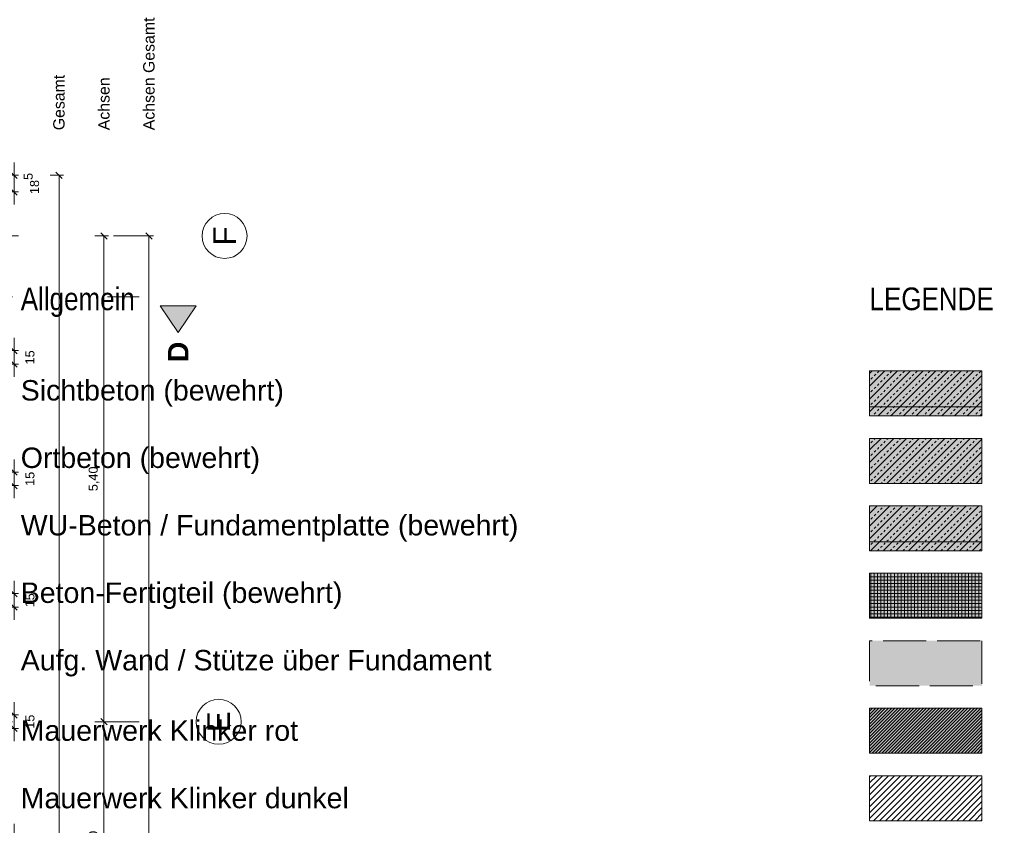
# Model space of a CAD drawing. Header units: metres. Extents: x -49 to 152, y -127 to 99.
# Tile 148 of 177: x 2.24 to 13.18, y -6.55 to 2.4. Entities that reach past the tile are written whole.
import ezdxf

# ---------------------------------------------------------------- set-up
doc = ezdxf.new("R2010")
doc.units = ezdxf.units.M
doc.header["$PDMODE"] = 1
doc.header["$PDSIZE"] = -2
doc.linetypes.add('ACAD_ISO02W101', pattern=[0.6, 0.48, -0.12])
doc.linetypes.add('Achsen 01', pattern=[5.291531, 3.175, -1.058062, 0.352704, -0.705764])
doc.layers.get('0').update_dxf_attribs({"lineweight": 25})
for name, color, linetype, lineweight in [('013_Beton und Stahlbetonarbeiten-320 Fundamente Aufg. Wände', 7, 'ACAD_ISO02W101', 9), ('_GRU (2D)', 7, 'Continuous', 9), ('_Legende (2D)', 7, 'Continuous', 9), ('_OG 3 (2D)', 7, 'Continuous', 9), ('AV1-Schnitt Achsen', 7, 'Achsen 01', 18), ('Bemaßung-Bemaßung', 7, 'Continuous', 9), ('Keine', 7, 'Continuous', 9)]:
    doc.layers.add(name, color=color, linetype=linetype, lineweight=lineweight)
doc.layers.add('AV1-Achsen', color=1, linetype='Achsen 01', lineweight=18, true_color=0xff0000)
doc.layers.get('0').freeze()
doc.styles.add('Arial', font='arial.ttf')
doc.styles.add('Arial (bold)', font='arialbd.ttf')
doc.styles.add('Arial Narrow', font='ARIALN.TTF')
doc.dimstyles.new('COE 50', dxfattribs={"dimtxt": 100.872396, "dimasz": 0.001414, "dimexe": 0.001, "dimexo": 0.01, "dimgap": 0.001, "dimtad": 1, "dimdec": 3, "dimtxsty": 'Arial', "dimblk": 'VW_SLASH-3', "dimblk1": 'VW_SLASH-3', "dimblk2": 'VW_SLASH-3', "dimcen": 0, "dimadec": 3, "dimazin": 0, "dimtfac": 0.8, "dimtdec": 3, "dimtix": 1, "dimtmove": 0, "dimatfit": 0, "dimldrblk": 'VW_SLASH-2', "dimfxl": 0.002, "dimfxlon": 1, "dimfrac": 2, "dimtolj": 1, "dimarcsym": 0})
pattern_1 = [(45, (0, 0), (0.0707107, -0.0707107), [0.025, -0.025])]
pattern_2 = [(-135, (0.03106, -0.03313), (0.0707107, -0.0707107), [])]

# ---------------------------------------------------------------- blocks, each defined once
blk = doc.blocks.new('VW_SLASH-3')
at = {"color": 0, "linetype": 'ByBlock', "lineweight": -2, "transparency": 16777216}
blk.add_line((0, 0), (-1, 0), dxfattribs=at)
at = {"color": 0, "linetype": 'Continuous', "lineweight": 15, "transparency": 16777216, "flags": 128}
blk.add_lwpolyline([(0.5, 0.5), (-0.5, -0.5)], dxfattribs=at)
blk = doc.blocks.new('*D548')
at = {"layer": 'Bemaßung-Bemaßung', "color": 0, "lineweight": -2}
for p, q in [((3.575, 0), (3.725, 0)), ((3.675, -0.071), (3.675, -21.529)), ((3.575, -21.6), (3.725, -21.6))]:
    blk.add_line(p, q, dxfattribs=at)
at = {"layer": 'Defpoints', "color": 0}
for p in [(0, 0), (0, -21.6), (3.675, -21.6)]:
    blk.add_point(p, dxfattribs=at)
at = {"layer": 'Bemaßung-Bemaßung', "color": 0, "lineweight": -2, "xscale": 0.070693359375, "yscale": 0.070693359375, "zscale": 0.070693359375}
for p, rotation in [((3.675, 0), 90.00000000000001), ((3.675, -21.6), 270)]:
    blk.add_blockref('VW_SLASH-3', p, dxfattribs=dict(at, rotation=rotation))
at = {"layer": 'Bemaßung-Bemaßung', "color": 0, "insert": (3.534, -10.8), "char_height": 0.1513, "attachment_point": 5, "rotation": 90, "style": 'Arial'}
blk.add_mtext('\\A1;21,60', dxfattribs=at)
blk = doc.blocks.new('VW_SLASH-2')
at = {"color": 0, "linetype": 'ByBlock', "lineweight": -2, "transparency": 16777216}
blk.add_line((0, 0), (-1, 0), dxfattribs=at)
at = {"color": 0, "linetype": 'Continuous', "lineweight": 15, "transparency": 16777216, "flags": 128}
blk.add_lwpolyline([(0.5, 0.5), (-0.5, -0.5)], dxfattribs=at)
blk = doc.blocks.new('*D549')
at = {"layer": 'Bemaßung-Bemaßung', "color": 0, "lineweight": -2}
for p, q in [((3.075, 0), (3.225, 0)), ((3.175, -5.329), (3.175, -0.071)), ((3.075, -5.4), (3.225, -5.4))]:
    blk.add_line(p, q, dxfattribs=at)
at = {"layer": 'Defpoints', "color": 0}
for p in [(0, 0), (3.175, 0), (0, -5.4)]:
    blk.add_point(p, dxfattribs=at)
at = {"layer": 'Bemaßung-Bemaßung', "color": 0, "lineweight": -2, "xscale": 0.070693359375, "yscale": 0.070693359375, "zscale": 0.070693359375}
for p, rotation in [((3.175, 0), 89.99999999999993), ((3.175, -5.4), 269.9999999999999)]:
    blk.add_blockref('VW_SLASH-3', p, dxfattribs=dict(at, rotation=rotation))
at = {"layer": 'Bemaßung-Bemaßung', "color": 0, "insert": (3.064, -2.7), "char_height": 0.1009, "attachment_point": 5, "rotation": 90, "style": 'Arial'}
blk.add_mtext('\\A1;5,40', dxfattribs=at)
blk = doc.blocks.new('*D550')
at = {"layer": 'Bemaßung-Bemaßung', "color": 0, "lineweight": -2}
for p, q in [((3.075, -5.4), (3.225, -5.4)), ((3.175, -8.029), (3.175, -5.471)), ((3.075, -8.1), (3.225, -8.1))]:
    blk.add_line(p, q, dxfattribs=at)
at = {"layer": 'Defpoints', "color": 0}
for p in [(0, -5.4), (3.175, -5.4), (0, -8.1)]:
    blk.add_point(p, dxfattribs=at)
at = {"layer": 'Bemaßung-Bemaßung', "color": 0, "lineweight": -2, "xscale": 0.070693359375, "yscale": 0.070693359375, "zscale": 0.070693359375}
for p, rotation in [((3.175, -5.4), 90), ((3.175, -8.1), 270)]:
    blk.add_blockref('VW_SLASH-3', p, dxfattribs=dict(at, rotation=rotation))
at = {"layer": 'Bemaßung-Bemaßung', "color": 0, "insert": (3.064, -6.75), "char_height": 0.1009, "attachment_point": 5, "rotation": 90, "style": 'Arial'}
blk.add_mtext('\\A1;2,70', dxfattribs=at)
blk = doc.blocks.new('*D554')
at = {"layer": 'Bemaßung-Bemaßung', "color": 0, "lineweight": -2}
for p, q in [((2.575, 0.675), (2.725, 0.675)), ((2.675, 0.604), (2.675, -22.204)), ((2.575, -22.275), (2.725, -22.275))]:
    blk.add_line(p, q, dxfattribs=at)
at = {"layer": 'Defpoints', "color": 0}
for p in [(0.075, 0.675), (0.075, -22.275), (2.675, -22.275)]:
    blk.add_point(p, dxfattribs=at)
at = {"layer": 'Bemaßung-Bemaßung', "color": 0, "lineweight": -2, "xscale": 0.070693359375, "yscale": 0.070693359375, "zscale": 0.070693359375}
for p, rotation in [((2.675, 0.675), 90.00000000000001), ((2.675, -22.275), 270)]:
    blk.add_blockref('VW_SLASH-3', p, dxfattribs=dict(at, rotation=rotation))
at = {"layer": 'Bemaßung-Bemaßung', "color": 0, "insert": (2.564, -10.8), "char_height": 0.1009, "attachment_point": 5, "rotation": 90, "style": 'Arial'}
blk.add_mtext('\\A1;22,95', dxfattribs=at)
blk = doc.blocks.new('*D555')
at = {"layer": 'Bemaßung-Bemaßung', "color": 0, "linetype": 'Continuous', "lineweight": -2}
for p, q in [((2.175, 0.746), (2.175, 0.816)), ((2.075, 0.675), (2.225, 0.675)), ((2.175, 0.49), (2.175, 0.675)), ((2.075, 0.49), (2.225, 0.49)), ((2.175, 0.419), (2.175, 0.349))]:
    blk.add_line(p, q, dxfattribs=at)
at = {"layer": 'Defpoints', "color": 0}
for p in [(0.075, 0.675), (2.175, 0.675), (0.075, 0.49)]:
    blk.add_point(p, dxfattribs=at)
at = {"layer": 'Bemaßung-Bemaßung', "color": 0, "lineweight": -2, "xscale": 0.070693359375, "yscale": 0.070693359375, "zscale": 0.070693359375}
for p, rotation in [((2.175, 0.675), 270), ((2.175, 0.49), 90)]:
    blk.add_blockref('VW_SLASH-3', p, dxfattribs=dict(at, rotation=rotation))
at = {"layer": 'Bemaßung-Bemaßung', "color": 0, "insert": (2.368, 0.583), "char_height": 0.10087, "attachment_point": 5, "rotation": 90, "style": 'Arial'}
blk.add_mtext('\\A1;18\\S5^ ;', dxfattribs=at)
blk = doc.blocks.new('*D559')
at = {"layer": 'Bemaßung-Bemaßung', "color": 0, "linetype": 'Continuous', "lineweight": -2}
for p, q in [((2.175, -1.204), (2.175, -1.134)), ((2.075, -1.275), (2.225, -1.275)), ((2.175, -1.425), (2.175, -1.275)), ((2.075, -1.425), (2.225, -1.425)), ((2.175, -1.496), (2.175, -1.566))]:
    blk.add_line(p, q, dxfattribs=at)
at = {"layer": 'Defpoints', "color": 0}
for p in [(0.675, -1.275), (2.175, -1.275), (0.675, -1.425)]:
    blk.add_point(p, dxfattribs=at)
at = {"layer": 'Bemaßung-Bemaßung', "color": 0, "lineweight": -2, "xscale": 0.070693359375, "yscale": 0.070693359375, "zscale": 0.070693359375}
for p, rotation in [((2.175, -1.275), 270), ((2.175, -1.425), 90)]:
    blk.add_blockref('VW_SLASH-3', p, dxfattribs=dict(at, rotation=rotation))
at = {"layer": 'Bemaßung-Bemaßung', "color": 0, "insert": (2.352, -1.35), "char_height": 0.1009, "attachment_point": 5, "rotation": 90, "style": 'Arial'}
blk.add_mtext('\\A1;15', dxfattribs=at)
blk = doc.blocks.new('*D561')
at = {"layer": 'Bemaßung-Bemaßung', "color": 0, "linetype": 'Continuous', "lineweight": -2}
for p, q in [((2.175, -2.554), (2.175, -2.484)), ((2.075, -2.625), (2.225, -2.625)), ((2.175, -2.775), (2.175, -2.625)), ((2.075, -2.775), (2.225, -2.775)), ((2.175, -2.846), (2.175, -2.916))]:
    blk.add_line(p, q, dxfattribs=at)
at = {"layer": 'Defpoints', "color": 0}
for p in [(0.675, -2.625), (2.175, -2.625), (0.675, -2.775)]:
    blk.add_point(p, dxfattribs=at)
at = {"layer": 'Bemaßung-Bemaßung', "color": 0, "lineweight": -2, "xscale": 0.070693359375, "yscale": 0.070693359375, "zscale": 0.070693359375}
for p, rotation in [((2.175, -2.625), 270), ((2.175, -2.775), 90)]:
    blk.add_blockref('VW_SLASH-3', p, dxfattribs=dict(at, rotation=rotation))
at = {"layer": 'Bemaßung-Bemaßung', "color": 0, "insert": (2.352, -2.7), "char_height": 0.1009, "attachment_point": 5, "rotation": 90, "style": 'Arial'}
blk.add_mtext('\\A1;15', dxfattribs=at)
blk = doc.blocks.new('*D563')
at = {"layer": 'Bemaßung-Bemaßung', "color": 0, "linetype": 'Continuous', "lineweight": -2}
for p, q in [((2.175, -3.904), (2.175, -3.834)), ((2.075, -3.975), (2.225, -3.975)), ((2.175, -4.125), (2.175, -3.975)), ((2.075, -4.125), (2.225, -4.125)), ((2.175, -4.196), (2.175, -4.266))]:
    blk.add_line(p, q, dxfattribs=at)
at = {"layer": 'Defpoints', "color": 0}
for p in [(0.675, -3.975), (2.175, -3.975), (0.675, -4.125)]:
    blk.add_point(p, dxfattribs=at)
at = {"layer": 'Bemaßung-Bemaßung', "color": 0, "lineweight": -2, "xscale": 0.070693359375, "yscale": 0.070693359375, "zscale": 0.070693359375}
for p, rotation in [((2.175, -3.975), 270), ((2.175, -4.125), 90)]:
    blk.add_blockref('VW_SLASH-3', p, dxfattribs=dict(at, rotation=rotation))
at = {"layer": 'Bemaßung-Bemaßung', "color": 0, "insert": (2.352, -4.05), "char_height": 0.1009, "attachment_point": 5, "rotation": 90, "style": 'Arial'}
blk.add_mtext('\\A1;15', dxfattribs=at)
blk = doc.blocks.new('*D565')
at = {"layer": 'Bemaßung-Bemaßung', "color": 0, "linetype": 'Continuous', "lineweight": -2}
for p, q in [((2.175, -5.254), (2.175, -5.184)), ((2.075, -5.325), (2.225, -5.325)), ((2.175, -5.475), (2.175, -5.325)), ((2.075, -5.475), (2.225, -5.475)), ((2.175, -5.546), (2.175, -5.616))]:
    blk.add_line(p, q, dxfattribs=at)
at = {"layer": 'Defpoints', "color": 0}
for p in [(0.675, -5.325), (2.175, -5.325), (0.675, -5.475)]:
    blk.add_point(p, dxfattribs=at)
at = {"layer": 'Bemaßung-Bemaßung', "color": 0, "lineweight": -2, "xscale": 0.070693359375, "yscale": 0.070693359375, "zscale": 0.070693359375}
for p, rotation in [((2.175, -5.325), 270), ((2.175, -5.475), 90)]:
    blk.add_blockref('VW_SLASH-3', p, dxfattribs=dict(at, rotation=rotation))
at = {"layer": 'Bemaßung-Bemaßung', "color": 0, "insert": (2.352, -5.4), "char_height": 0.1009, "attachment_point": 5, "rotation": 90, "style": 'Arial'}
blk.add_mtext('\\A1;15', dxfattribs=at)
blk = doc.blocks.new('*D567')
at = {"layer": 'Bemaßung-Bemaßung', "color": 0, "linetype": 'Continuous', "lineweight": -2}
for p, q in [((2.175, -6.604), (2.175, -6.534)), ((2.075, -6.675), (2.225, -6.675)), ((2.175, -6.825), (2.175, -6.675)), ((2.075, -6.825), (2.225, -6.825)), ((2.175, -6.896), (2.175, -6.966))]:
    blk.add_line(p, q, dxfattribs=at)
at = {"layer": 'Defpoints', "color": 0}
for p in [(0.675, -6.675), (2.175, -6.675), (0.675, -6.825)]:
    blk.add_point(p, dxfattribs=at)
at = {"layer": 'Bemaßung-Bemaßung', "color": 0, "lineweight": -2, "xscale": 0.070693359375, "yscale": 0.070693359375, "zscale": 0.070693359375}
for p, rotation in [((2.175, -6.675), 270), ((2.175, -6.825), 90)]:
    blk.add_blockref('VW_SLASH-3', p, dxfattribs=dict(at, rotation=rotation))
at = {"layer": 'Bemaßung-Bemaßung', "color": 0, "insert": (2.352, -6.75), "char_height": 0.1009, "attachment_point": 5, "rotation": 90, "style": 'Arial'}
blk.add_mtext('\\A1;15', dxfattribs=at)
blk = doc.blocks.new('Legende (2D)')
at = {"layer": '013_Beton und Stahlbetonarbeiten-320 Fundamente Aufg. Wände', "linetype": 'Continuous', "lineweight": 0, "transparency": 33554470}
blk.add_hatch(color=96, dxfattribs=at).paths.add_polyline_path([(12.9367, -4.5), (12.9367, -5), (11.6867, -5), (11.6867, -4.5)])
at = {"layer": 'Keine', "linetype": 'Continuous', "lineweight": 0, "true_color": 0xc0c0c0, "transparency": 33554687}
for points in [[(11.6867, -1.5), (12.9367, -1.5), (12.9367, -2), (11.6867, -2)], [(11.6867, -2.25), (12.9367, -2.25), (12.9367, -2.75), (11.6867, -2.75)], [(11.6867, -3), (12.9367, -3), (12.9367, -3.5), (11.6867, -3.5)]]:
    blk.add_hatch(color=9, dxfattribs=at).paths.add_polyline_path(points)
at = {"layer": 'Keine', "linetype": 'Continuous', "lineweight": 13, "transparency": 33554687}
h = blk.add_hatch(dxfattribs=at)
h.set_pattern_fill('Stahlbeton', color=251, style=0, pattern_type=2)
h.set_pattern_definition(pattern_1)
h.paths.add_polyline_path([(11.6867, -1.5), (12.9367, -1.5), (12.9367, -2), (11.6867, -2)])
h = blk.add_hatch(dxfattribs=at)
h.set_pattern_fill('Stahlbeton-1', color=251, style=0, pattern_type=2)
h.set_pattern_definition(pattern_2)
h.paths.add_polyline_path([(11.6867, -1.5), (12.9367, -1.5), (12.9367, -2), (11.6867, -2)])
at = {"layer": 'Keine', "linetype": 'Continuous', "lineweight": 0, "transparency": 33554559}
blk.add_hatch(color=30, dxfattribs=at).paths.add_polyline_path([(11.6867, -1.9), (12.9367, -1.9), (12.9367, -2), (11.6867, -2)])
at = {"layer": 'Keine', "linetype": 'Continuous', "lineweight": 13, "transparency": 33554687}
h = blk.add_hatch(dxfattribs=at)
h.set_pattern_fill('Stahlbeton', color=251, style=0, pattern_type=2)
h.set_pattern_definition(pattern_1)
h.paths.add_polyline_path([(11.6867, -2.25), (12.9367, -2.25), (12.9367, -2.75), (11.6867, -2.75)])
h = blk.add_hatch(dxfattribs=at)
h.set_pattern_fill('Stahlbeton-1', color=251, style=0, pattern_type=2)
h.set_pattern_definition(pattern_2)
h.paths.add_polyline_path([(11.6867, -2.25), (12.9367, -2.25), (12.9367, -2.75), (11.6867, -2.75)])
h = blk.add_hatch(dxfattribs=at)
h.set_pattern_fill('Stahlbeton', color=251, style=0, pattern_type=2)
h.set_pattern_definition(pattern_1)
h.paths.add_polyline_path([(11.6867, -3), (12.9367, -3), (12.9367, -3.5), (11.6867, -3.5)])
h = blk.add_hatch(dxfattribs=at)
h.set_pattern_fill('Stahlbeton-1', color=251, style=0, pattern_type=2)
h.set_pattern_definition(pattern_2)
h.paths.add_polyline_path([(11.6867, -3), (12.9367, -3), (12.9367, -3.5), (11.6867, -3.5)])
at = {"layer": 'Keine', "linetype": 'Continuous', "lineweight": 0, "true_color": 0x0000ff, "transparency": 33554495}
blk.add_hatch(color=5, dxfattribs=at).paths.add_polyline_path([(11.6867, -3.4), (12.9367, -3.4), (12.9367, -3.5), (11.6867, -3.5)])
at = {"layer": 'Keine', "linetype": 'Continuous', "lineweight": 0, "transparency": 33554687}
blk.add_hatch(color=9, dxfattribs=at).paths.add_polyline_path([(11.6867, -3.75), (12.9367, -3.75), (12.9367, -4.25), (11.6867, -4.25)])
at = {"layer": 'Keine', "linetype": 'Continuous', "lineweight": 9, "transparency": 33554687}
h = blk.add_hatch(dxfattribs=at)
h.set_pattern_fill('Stahlbetonfertigteil-1', color=8, style=0, pattern_type=2)
h.set_pattern_definition([(-90, (0, 0), (0.0375, 0), [])])
h.paths.add_polyline_path([(11.6867, -3.75), (12.9367, -3.75), (12.9367, -4.25), (11.6867, -4.25)])
at = {"layer": 'Keine', "linetype": 'Continuous', "lineweight": 13, "transparency": 33554687}
h = blk.add_hatch(dxfattribs=at)
h.set_pattern_fill('Stahlbetonfertigteil', color=8, style=0, pattern_type=2)
h.set_pattern_definition([(0, (0, 0), (2e-18, -0.0375), [])])
h.paths.add_polyline_path([(11.6867, -3.75), (12.9367, -3.75), (12.9367, -4.25), (11.6867, -4.25)])
at = {"layer": 'Keine', "linetype": 'Continuous', "lineweight": 0, "true_color": 0xd19783, "transparency": 33554687}
blk.add_hatch(color=33, dxfattribs=at).paths.add_polyline_path([(11.6867, -5.75), (11.6867, -5.25), (12.9367, -5.25), (12.9367, -5.75)])
at = {"layer": 'Keine', "linetype": 'Continuous', "lineweight": 9, "transparency": 33554687}
h = blk.add_hatch(dxfattribs=at)
h.set_pattern_fill('Mauerwerk Münster', color=8, style=0, pattern_type=2)
h.set_pattern_definition([(45, (0, 0), (0.01767767, -0.01767767), [])])
h.paths.add_polyline_path([(11.6867, -5.75), (11.6867, -5.25), (12.9367, -5.25), (12.9367, -5.75)])
h = blk.add_hatch(dxfattribs=at)
h.set_pattern_fill('Freianlagen', color=9, style=0, pattern_type=2)
h.set_pattern_definition([(-135, (0, 0), (0.03314563, -0.03314563), [])])
h.paths.add_polyline_path([(11.6867, -6.5), (11.6867, -6), (12.9367, -6), (12.9367, -6.5)])
at = {"layer": '013_Beton und Stahlbetonarbeiten-320 Fundamente Aufg. Wände', "flags": 128}
blk.add_lwpolyline([(12.9367, -4.5), (12.9367, -5), (11.6867, -5), (11.6867, -4.5)], close=True, dxfattribs=at)
at = {"layer": 'Keine', "color": 7, "linetype": 'Continuous', "lineweight": 9, "transparency": 33554687, "flags": 128}
for points in [[(11.6867, -1.5), (12.9367, -1.5), (12.9367, -2), (11.6867, -2)], [(11.6867, -2.25), (12.9367, -2.25), (12.9367, -2.75), (11.6867, -2.75)], [(11.6867, -3), (12.9367, -3), (12.9367, -3.5), (11.6867, -3.5)], [(11.6867, -3.75), (12.9367, -3.75), (12.9367, -4.25), (11.6867, -4.25)], [(11.6867, -5.75), (11.6867, -5.25), (12.9367, -5.25), (12.9367, -5.75)], [(11.6867, -6.5), (11.6867, -6), (12.9367, -6), (12.9367, -6.5)]]:
    blk.add_lwpolyline(points, close=True, dxfattribs=at)
at = {"layer": 'Keine', "color": 253, "linetype": 'Continuous', "lineweight": 9, "transparency": 33554559, "flags": 128}
blk.add_lwpolyline([(11.6867, -1.9), (12.9367, -1.9), (12.9367, -2), (11.6867, -2)], close=True, dxfattribs=at)
at = {"layer": 'Keine', "color": 7, "linetype": 'Continuous', "lineweight": 9, "transparency": 33554495, "flags": 128}
blk.add_lwpolyline([(11.6867, -3.4), (12.9367, -3.4), (12.9367, -3.5), (11.6867, -3.5)], close=True, dxfattribs=at)
at = {"layer": 'Keine', "color": 253, "transparency": 33554687, "insert": (2.2496, -0.5731), "char_height": 0.25218, "attachment_point": 1, "line_spacing_factor": 0.966594, "style": 'Arial Narrow'}
blk.add_mtext('Allgemein', dxfattribs=at)
at = {"layer": 'Keine', "color": 7, "transparency": 33554687}
for s, insert, char_height, attachment_point, line_spacing_factor, style in [('LEGENDE', (11.6867, -0.5731), 0.25218, 1, 0.966594, 'Arial Narrow'), ('Sichtbeton (bewehrt)', (2.2496, -1.75), 0.226963, 4, 0.969122, 'Arial'), ('Ortbeton (bewehrt)', (2.2496, -2.5), 0.226963, 4, 0.969122, 'Arial'), ('WU-Beton / Fundamentplatte (bewehrt)', (2.2496, -3.25), 0.226963, 4, 0.969122, 'Arial'), ('Beton-Fertigteil (bewehrt)', (2.2496, -4), 0.226963, 4, 0.969122, 'Arial'), ('Aufg. Wand / Stütze über Fundament', (2.2496, -4.75), 0.226963, 4, 0.969122, 'Arial'), ('Mauerwerk Klinker rot', (2.2496, -5.5), 0.226963, 4, 0.969122, 'Arial'), ('Mauerwerk Klinker dunkel', (2.2496, -6.25), 0.226963, 4, 0.969122, 'Arial')]:
    blk.add_mtext(s, dxfattribs=dict(at, insert=insert, char_height=char_height, attachment_point=attachment_point, line_spacing_factor=line_spacing_factor, style=style))
blk = doc.blocks.new('Group-879')
at = {"layer": 'AV1-Achsen'}
blk.add_line((-43.284, 0), (4.266, 0), dxfattribs=at)
at = {"layer": 'AV1-Achsen', "linetype": 'Continuous'}
blk.add_circle((4.516, 0), 0.25, dxfattribs=at)
at = {"layer": 'AV1-Achsen', "insert": (4.516, 0), "char_height": 0.252, "attachment_point": 5, "rotation": 90, "line_spacing_factor": 0.969122, "style": 'Arial'}
blk.add_mtext('F', dxfattribs=at)
blk = doc.blocks.new('Group-883')
at = {"layer": 'AV1-Achsen'}
blk.add_line((-43.35, -5.4), (4.2, -5.4), dxfattribs=at)
at = {"layer": 'AV1-Achsen', "linetype": 'Continuous'}
blk.add_circle((4.45, -5.4), 0.25, dxfattribs=at)
at = {"layer": 'AV1-Achsen', "insert": (4.45, -5.4), "char_height": 0.252, "attachment_point": 5, "rotation": 90, "line_spacing_factor": 0.969122, "style": 'Arial'}
blk.add_mtext('E', dxfattribs=at)
blk = doc.blocks.new('Group-886')
at = {"layer": 'AV1-Schnitt Achsen', "linetype": 'Continuous', "lineweight": 0}
blk.add_hatch(color=7, dxfattribs=at).paths.add_polyline_path([(3.8, -0.775), (4.2, -0.775), (4, -1.075)])
at = {"layer": 'AV1-Schnitt Achsen'}
blk.add_line((-43.35, -0.675), (4.2, -0.675), dxfattribs=at)
at = {"layer": 'AV1-Schnitt Achsen', "linetype": 'Continuous', "flags": 128}
blk.add_lwpolyline([(3.8, -0.775), (4.2, -0.775), (4, -1.075)], close=True, dxfattribs=at)
at = {"layer": 'AV1-Schnitt Achsen', "insert": (4, -1.175), "char_height": 0.227, "attachment_point": 6, "rotation": 90, "line_spacing_factor": 0.969122, "style": 'Arial (bold)'}
blk.add_mtext('D', dxfattribs=at)
blk = doc.blocks.new('GRU (2D)')
at = {"layer": 'AV1-Achsen', "color": 7}
for name in ['Group-879', 'Group-883']:
    blk.add_blockref(name, (0, 0), dxfattribs=at)
at = {"layer": 'AV1-Schnitt Achsen', "color": 7}
blk.add_blockref('Group-886', (0, 0), dxfattribs=at)
blk = doc.blocks.new('OG 3 (2D)')
at = {"layer": 'Bemaßung-Bemaßung', "color": 1, "char_height": 0.12609, "attachment_point": 4, "rotation": 90, "line_spacing_factor": 0.969122, "style": 'Arial'}
for s, insert in [('Achsen Gesamt', (3.675, 1.175)), ('Achsen', (3.175, 1.175))]:
    blk.add_mtext(s, dxfattribs=dict(at, insert=insert))
at = {"layer": 'Bemaßung-Bemaßung', "insert": (2.675, 1.175), "char_height": 0.12609, "attachment_point": 4, "rotation": 90, "line_spacing_factor": 0.969122, "style": 'Arial'}
blk.add_mtext('Gesamt', dxfattribs=at)
at = {"layer": 'Bemaßung-Bemaßung', "linetype": 'Continuous'}
for base, p1, p2, text, picture, middle in [((2.175, 0.675), (0.075, 0.49), (0.075, 0.675), '18\\S5^ ;', '*D555', (2.3683, 0.5825)), ((2.175, -1.275), (0.675, -1.425), (0.675, -1.275), '15', '*D559', (2.3515, -1.35)), ((2.175, -2.625), (0.675, -2.775), (0.675, -2.625), '15', '*D561', (2.3515, -2.7)), ((2.175, -3.975), (0.675, -4.125), (0.675, -3.975), '15', '*D563', (2.3515, -4.05)), ((2.175, -5.325), (0.675, -5.475), (0.675, -5.325), '15', '*D565', (2.3515, -5.4)), ((2.175, -6.675), (0.675, -6.825), (0.675, -6.675), '15', '*D567', (2.3515, -6.75))]:
    dim = blk.add_linear_dim(base=base, p1=p1, p2=p2, angle=270, text=text, dimstyle='COE 50', override={"dimtxt": 0.100872, "dimasz": 0.070693, "dimexe": 0.05, "dimgap": 0.05, "dimpost": '<>', "dimtxsty": 'Arial', "dimtix": 0, "dimtmove": 2, "dimfxl": 0.1}, dxfattribs=at)
    dim.commit()
    dim.dimension.update_dxf_attribs({"geometry": picture, "text_midpoint": middle})
at = {"layer": 'Bemaßung-Bemaßung'}
dim = blk.add_linear_dim(base=(2.675, -22.275), p1=(0.075, 0.675), p2=(0.075, -22.275), angle=270, text='22,95', dimstyle='COE 50', override={"dimtxt": 0.100872, "dimasz": 0.070693, "dimexe": 0.05, "dimgap": 0.05, "dimpost": '<>', "dimtxsty": 'Arial', "dimtmove": 2, "dimfxl": 0.1}, dxfattribs=at)
dim.commit()
dim.dimension.update_dxf_attribs({"geometry": '*D554', "text_midpoint": (2.5644, -10.8)})
at = {"layer": 'Bemaßung-Bemaßung', "color": 1}
dim = blk.add_linear_dim(base=(3.675, -21.6), p1=(0, 0), p2=(0, -21.6), angle=270, text='21,60', dimstyle='COE 50', override={"dimtxt": 0.151309, "dimasz": 0.070693, "dimexe": 0.05, "dimgap": 0.05, "dimpost": '<>', "dimtxsty": 'Arial', "dimtmove": 2, "dimfxl": 0.1}, dxfattribs=at)
dim.commit()
dim.dimension.update_dxf_attribs({"geometry": '*D548', "text_midpoint": (3.5341, -10.8)})
for p1, p2, text, picture, middle in [((0, -5.4), (0, 0), '5,40', '*D549', (3.0644, -2.7)), ((0, -8.1), (0, -5.4), '2,70', '*D550', (3.0644, -6.75))]:
    dim = blk.add_aligned_dim(p1=p1, p2=p2, distance=-3.175, text=text, dimstyle='COE 50', override={"dimtxt": 0.100872, "dimasz": 0.070693, "dimexe": 0.05, "dimgap": 0.05, "dimpost": '<>', "dimtxsty": 'Arial', "dimtmove": 2, "dimfxl": 0.1}, dxfattribs=at)
    dim.commit()
    dim.dimension.update_dxf_attribs({"geometry": picture, "text_midpoint": middle})

msp = doc.modelspace()

# ---------------------------------------------------------------- block references
at = {"layer": '_OG 3 (2D)'}
msp.add_blockref('OG 3 (2D)', (0, 0), dxfattribs=at)

# ---------------------------------------------------------------- next in the draw order: block references
at = {"layer": '_Legende (2D)'}
msp.add_blockref('Legende (2D)', (0, 0), dxfattribs=at)

# ---------------------------------------------------------------- next in the draw order: block references
at = {"layer": '_GRU (2D)'}
msp.add_blockref('GRU (2D)', (0, 0), dxfattribs=at)

doc.saveas('drawing.dxf')
